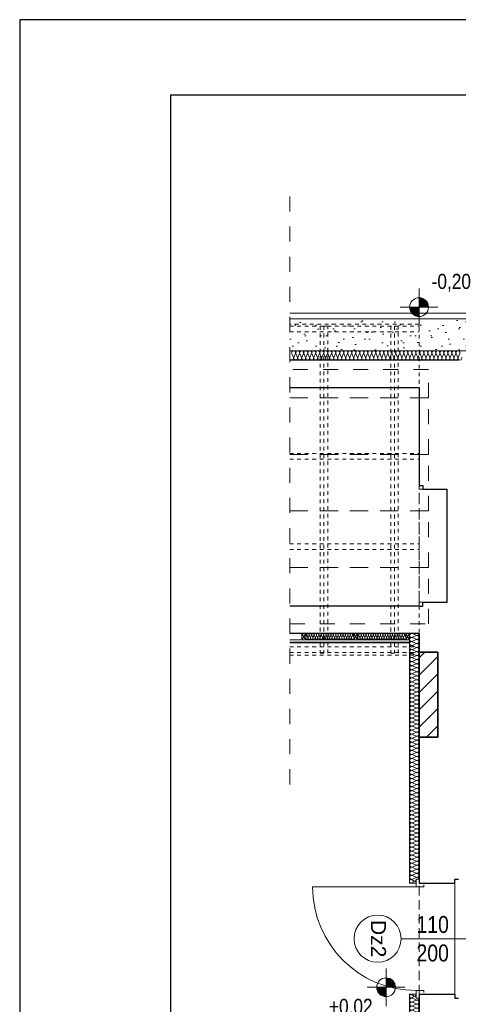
# Model space of a CAD drawing. Extents: x -543332 to -314699, y -9028 to 155584.
# Tile 6 of 256: x -511141 to -506480, y 38212 to 48661. Entities that reach past the tile are written whole.
import ezdxf

# ---------------------------------------------------------------- set-up
doc = ezdxf.new("R2010")
doc.units = 0
doc.header["$MEASUREMENT"] = 0
for name, pattern in [('Hidden Line copy', [80, 40, -40]), ('Krawędzie ukryte', [150, 100, -50]), ('Przerywana', [320, 160, -160])]:
    doc.linetypes.add(name, pattern=pattern)
for name, color, linetype in [('$ IE Tabela', 7, 'Continuous'), ('Arch ocieplenie', 8, 'Continuous'), ('Arch zmurowania', 8, 'Continuous'), ('INWENT RZĘDNE', 8, 'Continuous')]:
    doc.layers.add(name, color=color, linetype=linetype)
for name, color, linetype, lineweight in [('Arch drzwi_Nr_Pióra__10', 8, 'Continuous', 18), ('Arch ocieplenie_Nr_Pióra__44', 8, 'Continuous', 9), ('Arch ocieplenie_Nr_Pióra__9', 8, 'Continuous', 9), ('Arch okna_Nr_Pióra__82', 8, 'Continuous', 20), ('Arch opisy okien_Nr_Pióra__9', 8, 'Continuous', 9), ('Arch opisy_Nr_Pióra__21', 8, 'Continuous', 9), ('Arch opisy_Nr_Pióra__9', 8, 'Continuous', 9), ('Arch teren_Nr_Pióra__5', 8, 'Continuous', 13), ('Arch wykończenie_Nr_Pióra__115', 8, 'Continuous', 13), ('Arch wykończenie_Nr_Pióra__3', 8, 'Continuous', 18), ('Arch wykończenie_Nr_Pióra__9', 8, 'Continuous', 9), ('Arch zmurowania_Nr_Pióra__21', 8, 'Continuous', 9), ('Arch zmurowania_Nr_Pióra__27', 8, 'Continuous', 35), ('INWENT DACH_Nr_Pióra__2', 8, 'Continuous', 13), ('INWENT KONST. DREWNIANA_Nr_Pióra__2', 8, 'Continuous', 13), ('INWENT OPISY_Nr_Pióra__9', 8, 'Continuous', 9), ('INWENT RZĘDNE_Nr_Pióra__21', 8, 'Continuous', 9), ('INWENT. DRZWI_Nr_Pióra__21', 8, 'Continuous', 9), ('INWENT. DRZWI_Nr_Pióra__5', 8, 'Continuous', 13), ('INWENT.ŚCIANY_Nr_Pióra__1', 8, 'Continuous', 25), ('INWENT.ŚCIANY_Nr_Pióra__21', 8, 'Continuous', 9), ('Istniejące stropy_Nr_Pióra__5', 8, 'Continuous', 13)]:
    doc.layers.add(name, color=color, linetype=linetype, lineweight=lineweight)
doc.styles.add('GENERATED_STYLE_10', font='arial.ttf')
doc.styles.add('GENERATED_STYLE_3', font='ARIALN.TTF')
doc.styles.add('GENERATED_STYLE_6', font='ARIALN.TTF')

# ---------------------------------------------------------------- blocks, each defined once
blk = doc.blocks.new('Izolacja cieplna 14_75', base_point=(-508102, 42148))
at = {"layer": 'Arch ocieplenie_Nr_Pióra__44', "linetype": 'Continuous'}
for p, q in [((-508101, 42106), (-508091, 42130)), ((-508088, 42130), (-508078, 42106)), ((-508076, 42106), (-508065, 42130)), ((-508063, 42130), (-508052, 42106)), ((-508050, 42106), (-508039, 42130)), ((-508037, 42130), (-508027, 42106)), ((-508024, 42106), (-508014, 42130)), ((-508012, 42130), (-508001, 42106)), ((-507999, 42106), (-507988, 42130)), ((-507986, 42130), (-507975, 42106)), ((-507973, 42106), (-507963, 42130)), ((-507960, 42130), (-507950, 42106)), ((-507948, 42106), (-507937, 42130)), ((-507935, 42130), (-507924, 42106)), ((-507922, 42106), (-507911, 42130)), ((-507909, 42130), (-507899, 42106)), ((-507896, 42106), (-507886, 42130)), ((-507884, 42130), (-507873, 42106)), ((-507871, 42106), (-507860, 42130)), ((-507858, 42130), (-507847, 42106)), ((-507845, 42106), (-507835, 42130)), ((-507832, 42130), (-507822, 42106)), ((-507820, 42106), (-507809, 42130)), ((-507807, 42130), (-507796, 42106)), ((-507794, 42106), (-507783, 42130)), ((-507781, 42130), (-507771, 42106)), ((-507768, 42106), (-507758, 42130)), ((-507756, 42130), (-507745, 42106)), ((-507743, 42106), (-507732, 42130)), ((-507730, 42130), (-507719, 42106)), ((-507717, 42106), (-507707, 42130)), ((-507704, 42130), (-507694, 42106)), ((-507692, 42106), (-507681, 42130)), ((-507679, 42130), (-507668, 42106)), ((-507666, 42106), (-507655, 42130)), ((-507653, 42130), (-507643, 42106)), ((-507640, 42106), (-507630, 42130)), ((-507628, 42130), (-507617, 42106)), ((-507615, 42106), (-507604, 42130)), ((-507602, 42130), (-507591, 42106))]:
    blk.add_line(p, q, dxfattribs=at)
for centre, start_param, end_param in [((-508102, 42135), 5.870392, 7.853982), ((-508077, 42135), 5.870392, 9.837571), ((-508051, 42135), 5.870392, 9.837571), ((-508026, 42135), 5.870392, 9.837571), ((-508000, 42135), 5.870392, 9.837571), ((-507974, 42135), 5.870392, 9.837571), ((-507949, 42135), 5.870392, 9.837571), ((-507923, 42135), 5.870392, 9.837571), ((-507898, 42135), 5.870392, 9.837571), ((-507872, 42135), 5.870392, 9.837571), ((-507846, 42135), 5.870392, 9.837571), ((-507821, 42135), 5.870392, 9.837571), ((-507795, 42135), 5.870392, 9.837571), ((-507770, 42135), 5.870392, 9.837571), ((-507744, 42135), 5.870392, 9.837571), ((-507718, 42135), 5.870392, 9.837571), ((-507693, 42135), 5.870392, 9.837571), ((-507667, 42135), 5.870392, 9.837571), ((-507642, 42135), 5.870392, 9.837571), ((-507616, 42135), 5.870392, 9.837571), ((-507590, 42135), 1.570796, 3.554385), ((-508090, 42100), 2.728799, 6.695979), ((-508064, 42100), 2.728799, 6.695979), ((-508038, 42100), 2.728799, 6.695979), ((-508013, 42100), 2.728799, 6.695979), ((-507987, 42100), 2.728799, 6.695979), ((-507962, 42100), 2.728799, 6.695979), ((-507936, 42100), 2.728799, 6.695979), ((-507910, 42100), 2.728799, 6.695979), ((-507885, 42100), 2.728799, 6.695979), ((-507859, 42100), 2.728799, 6.695979), ((-507834, 42100), 2.728799, 6.695979), ((-507808, 42100), 2.728799, 6.695979), ((-507782, 42100), 2.728799, 6.695979), ((-507757, 42100), 2.728799, 6.695979), ((-507731, 42100), 2.728799, 6.695979), ((-507706, 42100), 2.728799, 6.695979), ((-507680, 42100), 2.728799, 6.695979), ((-507654, 42100), 2.728799, 6.695979), ((-507629, 42100), 2.728799, 6.695979), ((-507603, 42100), 2.728799, 6.695979)]:
    blk.add_ellipse(centre, major_axis=(12.8, 0), ratio=0.996929, start_param=start_param, end_param=end_param, dxfattribs=at)
blk = doc.blocks.new('Izolacja cieplna 14_76', base_point=(-507550, 42148))
at = {"layer": 'Arch ocieplenie_Nr_Pióra__44', "linetype": 'Continuous'}
for p, q in [((-507549, 42106), (-507539, 42130)), ((-507536, 42130), (-507526, 42106)), ((-507524, 42106), (-507513, 42130)), ((-507511, 42130), (-507500, 42106)), ((-507498, 42106), (-507487, 42130)), ((-507485, 42130), (-507475, 42106)), ((-507472, 42106), (-507462, 42130)), ((-507460, 42130), (-507449, 42106)), ((-507447, 42106), (-507436, 42130)), ((-507434, 42130), (-507423, 42106)), ((-507421, 42106), (-507411, 42130)), ((-507408, 42130), (-507398, 42106)), ((-507396, 42106), (-507385, 42130)), ((-507383, 42130), (-507372, 42106)), ((-507370, 42106), (-507359, 42130)), ((-507357, 42130), (-507347, 42106)), ((-507344, 42106), (-507334, 42130)), ((-507332, 42130), (-507321, 42106)), ((-507319, 42106), (-507308, 42130)), ((-507306, 42130), (-507295, 42106)), ((-507293, 42106), (-507283, 42130)), ((-507280, 42130), (-507270, 42106)), ((-507268, 42106), (-507257, 42130)), ((-507255, 42130), (-507244, 42106)), ((-507242, 42106), (-507231, 42130)), ((-507229, 42130), (-507219, 42106)), ((-507216, 42106), (-507206, 42130)), ((-507204, 42130), (-507193, 42106)), ((-507191, 42106), (-507180, 42130)), ((-507178, 42130), (-507167, 42106)), ((-507165, 42106), (-507155, 42130)), ((-507152, 42130), (-507142, 42106)), ((-507140, 42106), (-507129, 42130)), ((-507127, 42130), (-507116, 42106)), ((-507114, 42106), (-507103, 42130)), ((-507101, 42130), (-507091, 42106)), ((-507088, 42106), (-507078, 42130)), ((-507076, 42130), (-507065, 42106)), ((-507063, 42106), (-507052, 42130)), ((-507050, 42130), (-507039, 42106))]:
    blk.add_line(p, q, dxfattribs=at)
for centre, start_param, end_param in [((-507550, 42135), 5.870392, 7.853982), ((-507525, 42135), 5.870392, 9.837571), ((-507499, 42135), 5.870392, 9.837571), ((-507474, 42135), 5.870392, 9.837571), ((-507448, 42135), 5.870392, 9.837571), ((-507422, 42135), 5.870392, 9.837571), ((-507397, 42135), 5.870392, 9.837571), ((-507371, 42135), 5.870392, 9.837571), ((-507346, 42135), 5.870392, 9.837571), ((-507320, 42135), 5.870392, 9.837571), ((-507294, 42135), 5.870392, 9.837571), ((-507269, 42135), 5.870392, 9.837571), ((-507243, 42135), 5.870392, 9.837571), ((-507218, 42135), 5.870392, 9.837571), ((-507192, 42135), 5.870392, 9.837571), ((-507166, 42135), 5.870392, 9.837571), ((-507141, 42135), 5.870392, 9.837571), ((-507115, 42135), 5.870392, 9.837571), ((-507090, 42135), 5.870392, 9.837571), ((-507064, 42135), 5.870392, 9.837571), ((-507038, 42135), 1.570796, 3.554385), ((-507538, 42100), 2.728799, 6.695979), ((-507512, 42100), 2.728799, 6.695979), ((-507486, 42100), 2.728799, 6.695979), ((-507461, 42100), 2.728799, 6.695979), ((-507435, 42100), 2.728799, 6.695979), ((-507410, 42100), 2.728799, 6.695979), ((-507384, 42100), 2.728799, 6.695979), ((-507358, 42100), 2.728799, 6.695979), ((-507333, 42100), 2.728799, 6.695979), ((-507307, 42100), 2.728799, 6.695979), ((-507282, 42100), 2.728799, 6.695979), ((-507256, 42100), 2.728799, 6.695979), ((-507230, 42100), 2.728799, 6.695979), ((-507205, 42100), 2.728799, 6.695979), ((-507179, 42100), 2.728799, 6.695979), ((-507154, 42100), 2.728799, 6.695979), ((-507128, 42100), 2.728799, 6.695979), ((-507102, 42100), 2.728799, 6.695979), ((-507077, 42100), 2.728799, 6.695979), ((-507051, 42100), 2.728799, 6.695979)]:
    blk.add_ellipse(centre, major_axis=(12.8, 0), ratio=0.996929, start_param=start_param, end_param=end_param, dxfattribs=at)
blk = doc.blocks.new('Izolacja cieplna 14_82', base_point=(-506898, 37428))
at = {"layer": 'Arch ocieplenie_Nr_Pióra__9', "linetype": 'Continuous'}
for p, q in [((-506928, 38258), (-506969, 38276)), ((-506969, 38237), (-506928, 38255)), ((-506928, 38216), (-506969, 38233)), ((-506969, 38194), (-506928, 38212)), ((-506928, 38173), (-506969, 38191)), ((-506969, 38152), (-506928, 38170)), ((-506928, 38131), (-506969, 38148)), ((-506969, 38109), (-506928, 38127)), ((-506928, 38088), (-506969, 38106)), ((-506969, 38067), (-506928, 38085)), ((-506928, 38046), (-506969, 38063)), ((-506969, 38024), (-506928, 38042)), ((-506928, 38003), (-506969, 38021)), ((-506969, 37982), (-506928, 38000)), ((-506928, 37961), (-506969, 37978)), ((-506969, 37939), (-506928, 37957)), ((-506928, 37918), (-506969, 37936)), ((-506969, 37897), (-506928, 37915)), ((-506928, 37876), (-506969, 37893)), ((-506969, 37854), (-506928, 37872)), ((-506928, 37833), (-506969, 37851)), ((-506969, 37812), (-506928, 37830)), ((-506928, 37791), (-506969, 37808)), ((-506969, 37769), (-506928, 37787)), ((-506928, 37748), (-506969, 37766)), ((-506969, 37727), (-506928, 37745)), ((-506928, 37706), (-506969, 37723)), ((-506969, 37684), (-506928, 37702)), ((-506928, 37663), (-506969, 37681)), ((-506969, 37642), (-506928, 37660)), ((-506928, 37621), (-506969, 37638)), ((-506969, 37599), (-506928, 37617)), ((-506928, 37578), (-506969, 37596)), ((-506969, 37557), (-506928, 37575)), ((-506928, 37536), (-506969, 37553)), ((-506969, 37514), (-506928, 37532)), ((-506928, 37493), (-506969, 37511)), ((-506969, 37472), (-506928, 37490)), ((-506928, 37451), (-506969, 37468)), ((-506969, 37429), (-506928, 37447))]:
    blk.add_line(p, q, dxfattribs=at)
for centre, start_param, end_param in [((-506977, 38256), 4.299595, 8.266775), ((-506920, 38278), 1.158004, 3.141593), ((-506920, 38235), 1.158004, 5.125183), ((-506977, 38214), 4.299595, 8.266775), ((-506977, 38171), 4.299595, 8.266775), ((-506977, 38129), 4.299595, 8.266775), ((-506920, 38193), 1.158004, 5.125183), ((-506920, 38150), 1.158004, 5.125183), ((-506977, 38086), 4.299595, 8.266775), ((-506977, 38044), 4.299595, 8.266775), ((-506920, 38108), 1.158004, 5.125183), ((-506920, 38065), 1.158004, 5.125183), ((-506920, 38023), 1.158004, 5.125183), ((-506977, 38001), 4.299595, 8.266775), ((-506977, 37959), 4.299595, 8.266775), ((-506977, 37916), 4.299595, 8.266775), ((-506920, 37980), 1.158004, 5.125183), ((-506920, 37938), 1.158004, 5.125183), ((-506977, 37874), 4.299595, 8.266775), ((-506977, 37831), 4.299595, 8.266775), ((-506920, 37895), 1.158004, 5.125183), ((-506920, 37853), 1.158004, 5.125183), ((-506920, 37810), 1.158004, 5.125183), ((-506977, 37789), 4.299595, 8.266775), ((-506977, 37746), 4.299595, 8.266775), ((-506977, 37704), 4.299595, 8.266775), ((-506920, 37768), 1.158004, 5.125183), ((-506920, 37725), 1.158004, 5.125183), ((-506977, 37661), 4.299595, 8.266775), ((-506977, 37619), 4.299595, 8.266775), ((-506920, 37683), 1.158004, 5.125183), ((-506920, 37640), 1.158004, 5.125183), ((-506920, 37598), 1.158004, 5.125183), ((-506977, 37576), 4.299595, 8.266775), ((-506977, 37534), 4.299595, 8.266775), ((-506977, 37491), 4.299595, 8.266775), ((-506920, 37555), 1.158004, 5.125183), ((-506920, 37513), 1.158004, 5.125183), ((-506977, 37449), 4.299595, 8.266775), ((-506920, 37470), 1.158004, 5.125183), ((-506920, 37428), 3.141593, 5.125182)]:
    blk.add_ellipse(centre, major_axis=(-21.3, 0), ratio=0.999163, start_param=start_param, end_param=end_param, dxfattribs=at)
blk = doc.blocks.new('Izolacja cieplna 14_83', base_point=(-506928, 38278))
at = {"layer": 'Arch ocieplenie_Nr_Pióra__9', "linetype": 'Continuous'}
for p, q in [((-506949, 38299), (-506977, 38316)), ((-506977, 38279), (-506949, 38296))]:
    blk.add_line(p, q, dxfattribs=at)
for centre, start_param, end_param in [((-506983, 38298), 5.870392, 9.837571), ((-506943, 38318), 2.7288, 4.712389), ((-506943, 38278), 4.712389, 6.695979)]:
    blk.add_ellipse(centre, major_axis=(0, 20), ratio=0.744374, start_param=start_param, end_param=end_param, dxfattribs=at)
blk = doc.blocks.new('Izolacja cieplna 14_84', base_point=(-506898, 42148))
at = {"layer": 'Arch ocieplenie_Nr_Pióra__9', "linetype": 'Continuous'}
for p, q in [((-506969, 42146), (-506928, 42128)), ((-506928, 42124), (-506969, 42107)), ((-506969, 42103), (-506928, 42085)), ((-506928, 42082), (-506969, 42064)), ((-506969, 42060), (-506928, 42042)), ((-506928, 42039), (-506969, 42021)), ((-506969, 42017), (-506928, 42000)), ((-506928, 41996), (-506969, 41978)), ((-506969, 41975), (-506928, 41957)), ((-506928, 41953), (-506969, 41935)), ((-506969, 41932), (-506928, 41914)), ((-506928, 41911), (-506969, 41893)), ((-506969, 41889), (-506928, 41871)), ((-506928, 41868), (-506969, 41850)), ((-506969, 41846), (-506928, 41829)), ((-506928, 41825), (-506969, 41807)), ((-506969, 41804), (-506928, 41786)), ((-506928, 41782), (-506969, 41764)), ((-506969, 41761), (-506928, 41743)), ((-506928, 41739), (-506969, 41722)), ((-506969, 41718), (-506928, 41700)), ((-506928, 41697), (-506969, 41679)), ((-506969, 41675), (-506928, 41657)), ((-506928, 41654), (-506969, 41636)), ((-506969, 41632), (-506928, 41615)), ((-506928, 41611), (-506969, 41593)), ((-506969, 41590), (-506928, 41572)), ((-506928, 41568), (-506969, 41550)), ((-506969, 41547), (-506928, 41529)), ((-506928, 41525), (-506969, 41508)), ((-506969, 41504), (-506928, 41486)), ((-506928, 41483), (-506969, 41465)), ((-506969, 41461), (-506928, 41443)), ((-506928, 41440), (-506969, 41422)), ((-506969, 41418), (-506928, 41401)), ((-506928, 41397), (-506969, 41379)), ((-506969, 41376), (-506928, 41358)), ((-506928, 41354), (-506969, 41336)), ((-506969, 41333), (-506928, 41315)), ((-506928, 41311), (-506969, 41294)), ((-506969, 41290), (-506928, 41272)), ((-506928, 41269), (-506969, 41251)), ((-506969, 41247), (-506928, 41230)), ((-506928, 41226), (-506969, 41208)), ((-506969, 41205), (-506928, 41187)), ((-506928, 41183), (-506969, 41165)), ((-506969, 41162), (-506928, 41144)), ((-506928, 41140), (-506969, 41123)), ((-506969, 41119), (-506928, 41101)), ((-506928, 41098), (-506969, 41080)), ((-506969, 41076), (-506928, 41058)), ((-506928, 41055), (-506969, 41037)), ((-506969, 41033), (-506928, 41016)), ((-506928, 41012), (-506969, 40994)), ((-506969, 40991), (-506928, 40973)), ((-506928, 40969), (-506969, 40951)), ((-506969, 40948), (-506928, 40930)), ((-506928, 40926), (-506969, 40909)), ((-506969, 40905), (-506928, 40887)), ((-506928, 40884), (-506969, 40866)), ((-506969, 40862), (-506928, 40844)), ((-506928, 40841), (-506969, 40823)), ((-506969, 40819), (-506928, 40802)), ((-506928, 40798), (-506969, 40780)), ((-506969, 40777), (-506928, 40759)), ((-506928, 40755), (-506969, 40737)), ((-506969, 40734), (-506928, 40716)), ((-506928, 40712), (-506969, 40695)), ((-506969, 40691), (-506928, 40673)), ((-506928, 40670), (-506969, 40652)), ((-506969, 40648), (-506928, 40630)), ((-506928, 40627), (-506969, 40609)), ((-506969, 40606), (-506928, 40588)), ((-506928, 40584), (-506969, 40566)), ((-506969, 40563), (-506928, 40545)), ((-506928, 40541), (-506969, 40524)), ((-506969, 40520), (-506928, 40502)), ((-506928, 40499), (-506969, 40481)), ((-506969, 40477), (-506928, 40459)), ((-506928, 40456), (-506969, 40438)), ((-506969, 40434), (-506928, 40417)), ((-506928, 40413), (-506969, 40395)), ((-506969, 40392), (-506928, 40374)), ((-506928, 40370), (-506969, 40352)), ((-506969, 40349), (-506928, 40331)), ((-506928, 40327), (-506969, 40310)), ((-506969, 40306), (-506928, 40288)), ((-506928, 40285), (-506969, 40267)), ((-506969, 40263), (-506928, 40245)), ((-506928, 40242), (-506969, 40224)), ((-506969, 40220), (-506928, 40203)), ((-506928, 40199), (-506969, 40181)), ((-506969, 40178), (-506928, 40160)), ((-506928, 40156), (-506969, 40138)), ((-506969, 40135), (-506928, 40117)), ((-506928, 40113), (-506969, 40096)), ((-506969, 40092), (-506928, 40074)), ((-506928, 40071), (-506969, 40053)), ((-506969, 40049), (-506928, 40031)), ((-506928, 40028), (-506969, 40010)), ((-506969, 40006), (-506928, 39989)), ((-506928, 39985), (-506969, 39967)), ((-506969, 39964), (-506928, 39946)), ((-506928, 39942), (-506969, 39925)), ((-506969, 39921), (-506928, 39903)), ((-506928, 39900), (-506969, 39882)), ((-506969, 39878), (-506928, 39860)), ((-506928, 39857), (-506969, 39839)), ((-506969, 39835), (-506928, 39818)), ((-506928, 39814), (-506969, 39796)), ((-506969, 39793), (-506928, 39775)), ((-506928, 39771), (-506969, 39753)), ((-506969, 39750), (-506928, 39732)), ((-506928, 39728), (-506969, 39711)), ((-506969, 39707), (-506928, 39689)), ((-506928, 39686), (-506969, 39668)), ((-506969, 39664), (-506928, 39646)), ((-506928, 39643), (-506969, 39625)), ((-506969, 39621), (-506928, 39604)), ((-506928, 39600), (-506969, 39582)), ((-506969, 39579), (-506928, 39561)), ((-506928, 39557), (-506969, 39539))]:
    blk.add_line(p, q, dxfattribs=at)
for centre, start_param, end_param in [((-506977, 42126), 2.728799, 6.695979), ((-506920, 42148), 5.870392, 7.853982), ((-506920, 42105), 5.870392, 9.837571), ((-506977, 42083), 2.728799, 6.695979), ((-506977, 42041), 2.728799, 6.695979), ((-506977, 41998), 2.728799, 6.695979), ((-506920, 42062), 5.870392, 9.837571), ((-506920, 42019), 5.870392, 9.837571), ((-506977, 41955), 2.728799, 6.695979), ((-506977, 41912), 2.728799, 6.695979), ((-506920, 41976), 5.870392, 9.837571), ((-506920, 41934), 5.870392, 9.837571), ((-506920, 41891), 5.870392, 9.837571), ((-506977, 41870), 2.728799, 6.695979), ((-506977, 41827), 2.728799, 6.695979), ((-506977, 41784), 2.728799, 6.695979), ((-506920, 41848), 5.870392, 9.837571), ((-506920, 41805), 5.870392, 9.837571), ((-506977, 41741), 2.728799, 6.695979), ((-506977, 41698), 2.728799, 6.695979), ((-506920, 41763), 5.870392, 9.837571), ((-506920, 41720), 5.870392, 9.837571), ((-506920, 41677), 5.870392, 9.837571), ((-506977, 41656), 2.728799, 6.695979), ((-506977, 41613), 2.728799, 6.695979), ((-506977, 41570), 2.728799, 6.695979), ((-506920, 41634), 5.870392, 9.837571), ((-506920, 41591), 5.870392, 9.837571), ((-506977, 41527), 2.728799, 6.695979), ((-506977, 41484), 2.728799, 6.695979), ((-506920, 41549), 5.870392, 9.837571), ((-506920, 41506), 5.870392, 9.837571), ((-506920, 41463), 5.870392, 9.837571), ((-506977, 41442), 2.728799, 6.695979), ((-506977, 41399), 2.728799, 6.695979), ((-506920, 41420), 5.870392, 9.837571), ((-506920, 41377), 5.870392, 9.837571), ((-506977, 41356), 2.728799, 6.695979), ((-506977, 41313), 2.728799, 6.695979), ((-506977, 41271), 2.728799, 6.695979), ((-506920, 41335), 5.870392, 9.837571), ((-506920, 41292), 5.870392, 9.837571), ((-506977, 41228), 2.728799, 6.695979), ((-506977, 41185), 2.728799, 6.695979), ((-506920, 41249), 5.870392, 9.837571), ((-506920, 41206), 5.870392, 9.837571), ((-506920, 41164), 5.870392, 9.837571), ((-506977, 41142), 2.728799, 6.695979), ((-506977, 41099), 2.728799, 6.695979), ((-506977, 41057), 2.728799, 6.695979), ((-506920, 41121), 5.870392, 9.837571), ((-506920, 41078), 5.870392, 9.837571), ((-506977, 41014), 2.728799, 6.695979), ((-506977, 40971), 2.728799, 6.695979), ((-506920, 41035), 5.870392, 9.837571), ((-506920, 40992), 5.870392, 9.837571), ((-506920, 40950), 5.870392, 9.837571), ((-506977, 40928), 2.728799, 6.695979), ((-506977, 40885), 2.728799, 6.695979), ((-506977, 40843), 2.728799, 6.695979), ((-506920, 40907), 5.870392, 9.837571), ((-506920, 40864), 5.870392, 9.837571), ((-506977, 40800), 2.728799, 6.695979), ((-506977, 40757), 2.728799, 6.695979), ((-506920, 40821), 5.870392, 9.837571), ((-506920, 40778), 5.870392, 9.837571), ((-506920, 40736), 5.870392, 9.837571), ((-506977, 40714), 2.728799, 6.695979), ((-506977, 40671), 2.728799, 6.695979), ((-506977, 40629), 2.728799, 6.695979), ((-506920, 40693), 5.870392, 9.837571), ((-506920, 40650), 5.870392, 9.837571), ((-506977, 40586), 2.728799, 6.695979), ((-506977, 40543), 2.728799, 6.695979), ((-506920, 40607), 5.870392, 9.837571), ((-506920, 40565), 5.870392, 9.837571), ((-506920, 40522), 5.870392, 9.837571), ((-506977, 40500), 2.728799, 6.695979), ((-506977, 40458), 2.728799, 6.695979), ((-506920, 40479), 5.870392, 9.837571), ((-506920, 40436), 5.870392, 9.837571), ((-506977, 40415), 2.728799, 6.695979), ((-506977, 40372), 2.728799, 6.695979), ((-506977, 40329), 2.728799, 6.695979), ((-506920, 40393), 5.870392, 9.837571), ((-506920, 40351), 5.870392, 9.837571), ((-506977, 40286), 2.728799, 6.695979), ((-506977, 40244), 2.728799, 6.695979), ((-506920, 40308), 5.870392, 9.837571), ((-506920, 40265), 5.870392, 9.837571), ((-506920, 40222), 5.870392, 9.837571), ((-506977, 40201), 2.728799, 6.695979), ((-506977, 40158), 2.728799, 6.695979), ((-506977, 40115), 2.728799, 6.695979), ((-506920, 40179), 5.870392, 9.837571), ((-506920, 40137), 5.870392, 9.837571), ((-506977, 40072), 2.728799, 6.695979), ((-506977, 40030), 2.728799, 6.695979), ((-506920, 40094), 5.870392, 9.837571), ((-506920, 40051), 5.870392, 9.837571), ((-506920, 40008), 5.870392, 9.837571), ((-506977, 39987), 2.728799, 6.695979), ((-506977, 39944), 2.728799, 6.695979), ((-506977, 39901), 2.728799, 6.695979), ((-506920, 39966), 5.870392, 9.837571), ((-506920, 39923), 5.870392, 9.837571), ((-506977, 39859), 2.728799, 6.695979), ((-506977, 39816), 2.728799, 6.695979), ((-506920, 39880), 5.870392, 9.837571), ((-506920, 39837), 5.870392, 9.837571), ((-506920, 39794), 5.870392, 9.837571), ((-506977, 39773), 2.728799, 6.695979), ((-506977, 39730), 2.728799, 6.695979), ((-506977, 39687), 2.728799, 6.695979), ((-506920, 39752), 5.870392, 9.837571), ((-506920, 39709), 5.870392, 9.837571), ((-506977, 39645), 2.728799, 6.695979), ((-506977, 39602), 2.728799, 6.695979), ((-506920, 39666), 5.870392, 9.837571), ((-506920, 39623), 5.870392, 9.837571), ((-506920, 39580), 5.870392, 9.837571), ((-506977, 39559), 2.728799, 6.695979), ((-506920, 39538), 1.570796, 3.554385)]:
    blk.add_ellipse(centre, major_axis=(0, -21.4), ratio=0.994127, start_param=start_param, end_param=end_param, dxfattribs=at)
blk = doc.blocks.new('Izolacja cieplna 14_85', base_point=(-506928, 39538))
at = {"layer": 'Arch ocieplenie_Nr_Pióra__9', "linetype": 'Continuous'}
for p, q in [((-506977, 39536), (-506949, 39519)), ((-506949, 39516), (-506977, 39499))]:
    blk.add_line(p, q, dxfattribs=at)
for centre, start_param, end_param in [((-506983, 39518), 2.728799, 6.695979), ((-506943, 39538), 5.870392, 7.853982), ((-506943, 39498), 1.570796, 3.554385)]:
    blk.add_ellipse(centre, major_axis=(0, -20), ratio=0.744374, start_param=start_param, end_param=end_param, dxfattribs=at)
blk = doc.blocks.new('Ściana_24', base_point=(-506898, 41048))
at = {"layer": 'Arch zmurowania_Nr_Pióra__21', "linetype": 'Continuous'}
h = blk.add_hatch(dxfattribs=at)
h.set_pattern_fill('Common_Brick', color=256, style=0, pattern_type=2)
h.set_pattern_definition([(45, (0, 0), (-91.923878, 91.923878), [])])
h.paths.add_polyline_path([(-506698, 41048), (-506698, 41948), (-506898, 41948), (-506898, 41048)], flags=0)
at = {"layer": 'Arch zmurowania_Nr_Pióra__27', "linetype": 'Continuous'}
for p, q in [((-506698, 41948), (-506898, 41948)), ((-506898, 41948), (-506898, 41048)), ((-506698, 41048), (-506698, 41948)), ((-506898, 41048), (-506698, 41048))]:
    blk.add_line(p, q, dxfattribs=at)
blk = doc.blocks.new('Koty wysokościowe_19', base_point=(-507248, 38392))
at = {"layer": 'INWENT RZĘDNE_Nr_Pióra__21', "linetype": 'Continuous'}
for points in [[(-507248, 38392), (-507148, 38392), (-507156, 38431), (-507177, 38463), (-507210, 38485), (-507248, 38492)], [(-507248, 38392), (-507348, 38392), (-507340, 38354), (-507319, 38322), (-507286, 38300), (-507248, 38292)]]:
    blk.add_hatch(color=256, dxfattribs=at).paths.add_polyline_path(points, flags=0)
for p, q in [((-507248, 38192), (-507248, 38592)), ((-507448, 38392), (-507048, 38392))]:
    blk.add_line(p, q, dxfattribs=at)
blk.add_circle((-507248, 38392), 100, dxfattribs=at)
at = {"layer": 'INWENT RZĘDNE_Nr_Pióra__21', "insert": (-507855, 38080), "char_height": 160, "attachment_point": 7, "style": 'GENERATED_STYLE_3'}
blk.add_mtext('{+0,02}', dxfattribs=at)
blk = doc.blocks.new('Koty wysokościowe_22', base_point=(-506898, 45610))
at = {"layer": 'INWENT RZĘDNE_Nr_Pióra__21', "linetype": 'Continuous'}
for points in [[(-506898, 45610), (-506798, 45610), (-506806, 45648), (-506828, 45681), (-506860, 45702), (-506898, 45710)], [(-506898, 45610), (-506998, 45610), (-506991, 45572), (-506969, 45539), (-506937, 45517), (-506898, 45510)]]:
    blk.add_hatch(color=256, dxfattribs=at).paths.add_polyline_path(points, flags=0)
for p, q in [((-506898, 45410), (-506898, 45810)), ((-507098, 45610), (-506698, 45610))]:
    blk.add_line(p, q, dxfattribs=at)
blk.add_circle((-506898, 45610), 100, dxfattribs=at)
at = {"layer": 'INWENT RZĘDNE_Nr_Pióra__21', "insert": (-506764, 45774), "char_height": 160, "attachment_point": 7, "style": 'GENERATED_STYLE_3'}
blk.add_mtext('{-0,20}', dxfattribs=at)
blk = doc.blocks.new('a3eee')
at = {"layer": '$ IE Tabela'}
for p, q in [((19730.8, 4176.8), (19730.8, 1206.8)), ((23930.8, 4176.8), (19730.8, 4176.8)), ((19890.8, 4096.8), (19890.8, 1286.8)), ((23840.8, 4096.8), (19890.8, 4096.8))]:
    blk.add_line(p, q, dxfattribs=at)

msp = doc.modelspace()

# ---------------------------------------------------------------- hatches: boundary and pattern name
at = {"layer": 'Arch okna_Nr_Pióra__82', "linetype": 'Continuous'}
h = msp.add_hatch(dxfattribs=at)
h.set_pattern_fill('Render', color=256, style=0, pattern_type=2)
h.set_pattern_definition([(45, (0, 350), (-111.36932, 111.36932), [0, -105, 0, -157.5]), (110, (350, 350), (148.00159, 53.868173), [0, -77, 0, -133])])
h.paths.add_polyline_path([(-502753, 45488), (-508272, 45488), (-508272, 45148), (-502753, 45148)])

# ---------------------------------------------------------------- linework, layer by layer
at = {"layer": 'Arch drzwi_Nr_Pióra__10', "linetype": 'Continuous'}
for p, q in [((-506928, 39538), (-506898, 39538)), ((-506928, 39538), (-506928, 39458)), ((-506928, 39458), (-508028, 39458)), ((-506928, 39458), (-506848, 39458)), ((-506848, 39458), (-506848, 39478)), ((-506848, 38358), (-506928, 38358)), ((-506928, 38358), (-506928, 38278)), ((-506848, 38338), (-506848, 38358)), ((-506898, 38278), (-506928, 38278))]:
    msp.add_line(p, q, dxfattribs=at)
msp.add_arc((-506928, 39458), 1100, 180, 270, dxfattribs=at)
at = {"layer": 'Arch ocieplenie_Nr_Pióra__44', "linetype": 'Continuous'}
for p, q in [((-508249, 45118), (-508232, 45077)), ((-508228, 45077), (-508210, 45118)), ((-508207, 45118), (-508189, 45077)), ((-508185, 45077), (-508168, 45118)), ((-508164, 45118), (-508146, 45077)), ((-508143, 45077), (-508125, 45118)), ((-508122, 45118), (-508104, 45077)), ((-508100, 45077), (-508083, 45118)), ((-508079, 45118), (-508061, 45077)), ((-508058, 45077), (-508040, 45118)), ((-508036, 45118), (-508019, 45077)), ((-508015, 45077), (-507997, 45118)), ((-507994, 45118), (-507976, 45077)), ((-507973, 45077), (-507955, 45118)), ((-507951, 45118), (-507934, 45077)), ((-507930, 45077), (-507912, 45118)), ((-507909, 45118), (-507891, 45077)), ((-507887, 45077), (-507870, 45118)), ((-507866, 45118), (-507848, 45077)), ((-507845, 45077), (-507827, 45118)), ((-507824, 45118), (-507806, 45077)), ((-507802, 45077), (-507785, 45118)), ((-507781, 45118), (-507763, 45077)), ((-507760, 45077), (-507742, 45118)), ((-507738, 45118), (-507721, 45077)), ((-507717, 45077), (-507700, 45118)), ((-507696, 45118), (-507678, 45077)), ((-507675, 45077), (-507657, 45118)), ((-507653, 45118), (-507636, 45077)), ((-507632, 45077), (-507614, 45118)), ((-507611, 45118), (-507593, 45077)), ((-507590, 45077), (-507572, 45118)), ((-507568, 45118), (-507551, 45077)), ((-507547, 45077), (-507529, 45118)), ((-507526, 45118), (-507508, 45077)), ((-507504, 45077), (-507487, 45118)), ((-507483, 45118), (-507465, 45077)), ((-507462, 45077), (-507444, 45118)), ((-507441, 45118), (-507423, 45077)), ((-507419, 45077), (-507402, 45118)), ((-507398, 45118), (-507380, 45077)), ((-507377, 45077), (-507359, 45118)), ((-507355, 45118), (-507338, 45077)), ((-507334, 45077), (-507316, 45118)), ((-507313, 45118), (-507295, 45077)), ((-507292, 45077), (-507274, 45118)), ((-507270, 45118), (-507253, 45077)), ((-507249, 45077), (-507231, 45118)), ((-507228, 45118), (-507210, 45077)), ((-507206, 45077), (-507189, 45118)), ((-507185, 45118), (-507167, 45077)), ((-507164, 45077), (-507146, 45118)), ((-507143, 45118), (-507125, 45077)), ((-507121, 45077), (-507104, 45118)), ((-507100, 45118), (-507082, 45077)), ((-507079, 45077), (-507061, 45118)), ((-507058, 45118), (-507040, 45077)), ((-507036, 45077), (-507019, 45118)), ((-507015, 45118), (-506997, 45077)), ((-506994, 45077), (-506976, 45118)), ((-506972, 45118), (-506955, 45077)), ((-506951, 45077), (-506933, 45118)), ((-506930, 45118), (-506912, 45077)), ((-506909, 45077), (-506891, 45118)), ((-506887, 45118), (-506870, 45077)), ((-506866, 45077), (-506848, 45118)), ((-506845, 45118), (-506827, 45077)), ((-506823, 45077), (-506806, 45118)), ((-506802, 45118), (-506784, 45077)), ((-506781, 45077), (-506763, 45118)), ((-506760, 45118), (-506742, 45077)), ((-506738, 45077), (-506721, 45118)), ((-506717, 45118), (-506699, 45077)), ((-506696, 45077), (-506678, 45118)), ((-506674, 45118), (-506657, 45077)), ((-506653, 45077), (-506635, 45118)), ((-506632, 45118), (-506614, 45077)), ((-506611, 45077), (-506593, 45118)), ((-506589, 45118), (-506572, 45077)), ((-506568, 45077), (-506550, 45118)), ((-506547, 45118), (-506529, 45077)), ((-506526, 45077), (-506508, 45118)), ((-506504, 45118), (-506487, 45077)), ((-506483, 45077), (-506465, 45118))]:
    msp.add_line(p, q, dxfattribs=at)
for centre, start_param, end_param in [((-508230, 45126), 5.870392, 9.837571), ((-508187, 45126), 5.870392, 9.837571), ((-508145, 45126), 5.870392, 9.837571), ((-508102, 45126), 5.870392, 9.837571), ((-508059, 45126), 5.870392, 9.837571), ((-508017, 45126), 5.870392, 9.837571), ((-507974, 45126), 5.870392, 9.837571), ((-507932, 45126), 5.870392, 9.837571), ((-507889, 45126), 5.870392, 9.837571), ((-507847, 45126), 5.870392, 9.837571), ((-507804, 45126), 5.870392, 9.837571), ((-507762, 45126), 5.870392, 9.837571), ((-507719, 45126), 5.870392, 9.837571), ((-507676, 45126), 5.870392, 9.837571), ((-507634, 45126), 5.870392, 9.837571), ((-507591, 45126), 5.870392, 9.837571), ((-507549, 45126), 5.870392, 9.837571), ((-507506, 45126), 5.870392, 9.837571), ((-507464, 45126), 5.870392, 9.837571), ((-507421, 45126), 5.870392, 9.837571), ((-507379, 45126), 5.870392, 9.837571), ((-507336, 45126), 5.870392, 9.837571), ((-507293, 45126), 5.870392, 9.837571), ((-507251, 45126), 5.870392, 9.837571), ((-507208, 45126), 5.870392, 9.837571), ((-507166, 45126), 5.870392, 9.837571), ((-507123, 45126), 5.870392, 9.837571), ((-507081, 45126), 5.870392, 9.837571), ((-507038, 45126), 5.870392, 9.837571), ((-506995, 45126), 5.870392, 9.837571), ((-506953, 45126), 5.870392, 9.837571), ((-506910, 45126), 5.870392, 9.837571), ((-506868, 45126), 5.870392, 9.837571), ((-506825, 45126), 5.870392, 9.837571), ((-506783, 45126), 5.870392, 9.837571), ((-506740, 45126), 5.870392, 9.837571), ((-506698, 45126), 5.870392, 9.837571), ((-506655, 45126), 5.870392, 9.837571), ((-506612, 45126), 5.870392, 9.837571), ((-506570, 45126), 5.870392, 9.837571), ((-506527, 45126), 5.870392, 9.837571), ((-506485, 45126), 5.870392, 9.837571), ((-508251, 45069), 2.7288, 6.695979), ((-508208, 45069), 2.7288, 6.695979), ((-508166, 45069), 2.7288, 6.695979), ((-508123, 45069), 2.7288, 6.695979), ((-508081, 45069), 2.7288, 6.695979), ((-508038, 45069), 2.7288, 6.695979), ((-507996, 45069), 2.7288, 6.695979), ((-507953, 45069), 2.7288, 6.695979), ((-507911, 45069), 2.7288, 6.695979), ((-507868, 45069), 2.7288, 6.695979), ((-507825, 45069), 2.7288, 6.695979), ((-507783, 45069), 2.7288, 6.695979), ((-507740, 45069), 2.7288, 6.695979), ((-507698, 45069), 2.7288, 6.695979), ((-507655, 45069), 2.7288, 6.695979), ((-507613, 45069), 2.7288, 6.695979), ((-507570, 45069), 2.7288, 6.695979), ((-507527, 45069), 2.7288, 6.695979), ((-507485, 45069), 2.7288, 6.695979), ((-507442, 45069), 2.7288, 6.695979), ((-507400, 45069), 2.7288, 6.695979), ((-507357, 45069), 2.7288, 6.695979), ((-507315, 45069), 2.7288, 6.695979), ((-507272, 45069), 2.7288, 6.695979), ((-507230, 45069), 2.7288, 6.695979), ((-507187, 45069), 2.7288, 6.695979), ((-507144, 45069), 2.7288, 6.695979), ((-507102, 45069), 2.7288, 6.695979), ((-507059, 45069), 2.7288, 6.695979), ((-507017, 45069), 2.7288, 6.695979), ((-506974, 45069), 2.7288, 6.695979), ((-506932, 45069), 2.7288, 6.695979), ((-506889, 45069), 2.7288, 6.695979), ((-506846, 45069), 2.7288, 6.695979), ((-506804, 45069), 2.7288, 6.695979), ((-506761, 45069), 2.7288, 6.695979), ((-506719, 45069), 2.7288, 6.695979), ((-506676, 45069), 2.7288, 6.695979), ((-506634, 45069), 2.7288, 6.695979), ((-506591, 45069), 2.7288, 6.695979), ((-506549, 45069), 2.7288, 6.695979), ((-506506, 45069), 2.7288, 6.695979), ((-506463, 45069), 2.7288, 6.695979)]:
    msp.add_ellipse(centre, major_axis=(21.3, 0), ratio=0.999404, start_param=start_param, end_param=end_param, dxfattribs=at)
at = {"layer": 'Arch opisy_Nr_Pióra__21', "linetype": 'Przerywana'}
msp.add_lwpolyline([(-508272, 40546), (-508272, 46866)], dxfattribs=at)
at = {"layer": 'Arch opisy_Nr_Pióra__9', "linetype": 'Continuous'}
msp.add_line((-507088, 38908), (-506388, 38908), dxfattribs=at)
msp.add_circle((-507338, 38908), 250, dxfattribs=at)
at = {"layer": 'Arch teren_Nr_Pióra__5', "linetype": 'Continuous'}
for p, q in [((-508272, 45548), (-502753, 45548)), ((-508272, 45488), (-502753, 45488))]:
    msp.add_line(p, q, dxfattribs=at)
at = {"layer": 'Arch wykończenie_Nr_Pióra__115', "linetype": 'Przerywana'}
for p, q in [((-506798, 44948), (-508272, 44948)), ((-506798, 44648), (-506798, 44948)), ((-506798, 44648), (-508272, 44648)), ((-508272, 44648), (-506798, 44648)), ((-506798, 44048), (-506798, 44648)), ((-506798, 44048), (-508272, 44048)), ((-508272, 44048), (-506798, 44048)), ((-506798, 43448), (-506798, 44048)), ((-506798, 43448), (-508272, 43448)), ((-508272, 43448), (-506798, 43448)), ((-506798, 42848), (-506798, 43448)), ((-506798, 42848), (-508272, 42848)), ((-508272, 42848), (-506798, 42848)), ((-506798, 42248), (-506798, 42848)), ((-508272, 42248), (-506798, 42248))]:
    msp.add_line(p, q, dxfattribs=at)
at = {"layer": 'Arch wykończenie_Nr_Pióra__3', "linetype": 'Continuous'}
for p, q in [((-506378, 45148), (-508272, 45148)), ((-506998, 39498), (-506998, 42048)), ((-506928, 39498), (-506998, 39498)), ((-506928, 38318), (-506998, 38318)), ((-506998, 38318), (-506998, 37328))]:
    msp.add_line(p, q, dxfattribs=at)
at = {"layer": 'Arch wykończenie_Nr_Pióra__9', "linetype": 'Continuous'}
for p, q in [((-508102, 42148), (-508142, 42148)), ((-508142, 42148), (-508142, 42078)), ((-508142, 42148), (-508102, 42078)), ((-508102, 42148), (-508142, 42078)), ((-508102, 42078), (-508102, 42148)), ((-507550, 42148), (-507590, 42148)), ((-507590, 42148), (-507590, 42078)), ((-507590, 42148), (-507550, 42078)), ((-507550, 42148), (-507590, 42078)), ((-507550, 42078), (-507550, 42148)), ((-506998, 42148), (-507038, 42148)), ((-507038, 42148), (-507038, 42078)), ((-507038, 42148), (-506998, 42078)), ((-506998, 42148), (-507038, 42078)), ((-506998, 42048), (-506998, 42148)), ((-506998, 42078), (-508272, 42078)), ((-506998, 42056), (-508272, 42056)), ((-506998, 42048), (-508272, 42048)), ((-508142, 42078), (-508102, 42078)), ((-507590, 42088), (-508102, 42088)), ((-507590, 42078), (-507550, 42078)), ((-507038, 42088), (-507550, 42088)), ((-507038, 42078), (-506998, 42078))]:
    msp.add_line(p, q, dxfattribs=at)
at = {"layer": 'INWENT DACH_Nr_Pióra__2', "linetype": 'Hidden Line copy'}
for p, q in [((-506898, 45429), (-508272, 45429)), ((-506898, 41918), (-506898, 45429)), ((-508272, 41918), (-506898, 41918))]:
    msp.add_line(p, q, dxfattribs=at)
at = {"layer": 'INWENT KONST. DREWNIANA_Nr_Pióra__2', "linetype": 'Hidden Line copy'}
for p, q in [((-508272, 45407), (-506898, 45407)), ((-507948, 45409), (-507948, 41938)), ((-507868, 45409), (-507948, 45409)), ((-507908, 45409), (-507908, 41938)), ((-507868, 41938), (-507868, 45409)), ((-507198, 45409), (-507198, 41938)), ((-507118, 45409), (-507198, 45409)), ((-507158, 45409), (-507158, 41938)), ((-507118, 41938), (-507118, 45409)), ((-508272, 45347), (-506898, 45347)), ((-508272, 44057), (-506898, 44057)), ((-508272, 43997), (-506898, 43997)), ((-508272, 43100), (-506898, 43100)), ((-508272, 43040), (-506898, 43040)), ((-508272, 42005), (-506898, 42005)), ((-508272, 41945), (-506898, 41945)), ((-507948, 41938), (-507868, 41938)), ((-507198, 41938), (-507118, 41938))]:
    msp.add_line(p, q, dxfattribs=at)
at = {"layer": 'INWENT. DRZWI_Nr_Pióra__21', "linetype": 'Continuous'}
for p, q in [((-506898, 43718), (-506898, 43678)), ((-506898, 43678), (-506858, 43678)), ((-506898, 42478), (-506858, 42478)), ((-506898, 42478), (-506898, 42438))]:
    msp.add_line(p, q, dxfattribs=at)
at = {"layer": 'INWENT. DRZWI_Nr_Pióra__5', "linetype": 'Continuous'}
msp.add_line((-506518, 38318), (-506518, 39498), dxfattribs=at)
at = {"layer": 'INWENT.ŚCIANY_Nr_Pióra__1', "linetype": 'Continuous'}
for p, q in [((-506478, 45048), (-508272, 45048)), ((-508272, 44758), (-506898, 44758)), ((-506898, 44758), (-506898, 43718)), ((-506898, 43718), (-506858, 43718)), ((-506858, 43718), (-506858, 43678)), ((-506858, 43678), (-506598, 43678)), ((-506598, 42478), (-506598, 43678)), ((-506898, 42438), (-508272, 42438)), ((-506898, 42438), (-506858, 42438)), ((-506858, 42438), (-506858, 42478)), ((-506858, 42478), (-506598, 42478)), ((-506898, 42148), (-508272, 42148)), ((-506898, 42148), (-506898, 41948)), ((-506898, 41948), (-506698, 41948)), ((-506698, 41948), (-506698, 41048)), ((-506698, 41048), (-506898, 41048)), ((-506898, 41048), (-506898, 39498)), ((-506518, 39498), (-506518, 39538)), ((-506518, 39538), (-506478, 39538)), ((-506898, 39498), (-506518, 39498)), ((-506898, 38318), (-506518, 38318)), ((-506898, 38318), (-506898, 37428)), ((-506518, 38318), (-506518, 38278)), ((-506518, 38278), (-506478, 38278))]:
    msp.add_line(p, q, dxfattribs=at)
at = {"layer": 'INWENT.ŚCIANY_Nr_Pióra__21', "linetype": 'Continuous'}
msp.add_line((-506898, 41948), (-506898, 41048), dxfattribs=at)
at = {"layer": 'Istniejące stropy_Nr_Pióra__5', "linetype": 'Krawędzie ukryte'}
for p, q in [((-506898, 42478), (-506898, 43678)), ((-506898, 38318), (-506898, 39498))]:
    msp.add_line(p, q, dxfattribs=at)

# ---------------------------------------------------------------- block references
at = {"layer": '$ IE Tabela', "transparency": 33554687, "xscale": 10, "yscale": 10, "zscale": 10}
msp.add_blockref('a3eee', (-708448, 6893), dxfattribs=at)
at = {"layer": 'Arch ocieplenie', "color": 104, "linetype": 'Continuous', "lineweight": 13, "true_color": 0x029e21}
for name, p in [('Izolacja cieplna 14_75', (-508102, 42148)), ('Izolacja cieplna 14_76', (-507550, 42148)), ('Izolacja cieplna 14_84', (-506898, 42148)), ('Izolacja cieplna 14_85', (-506928, 39538)), ('Izolacja cieplna 14_82', (-506898, 37428)), ('Izolacja cieplna 14_83', (-506928, 38278))]:
    msp.add_blockref(name, p, dxfattribs=at)
at = {"layer": 'Arch zmurowania'}
msp.add_blockref('Ściana_24', (-506898, 41048), dxfattribs=at)
at = {"layer": 'INWENT RZĘDNE'}
for name, p in [('Koty wysokościowe_22', (-506898, 45610)), ('Koty wysokościowe_19', (-507248, 38392))]:
    msp.add_blockref(name, p, dxfattribs=at)

# ---------------------------------------------------------------- texts
at = {"layer": 'Arch opisy okien_Nr_Pióra__9', "linetype": 'Continuous', "insert": (-507249, 38908), "char_height": 160, "attachment_point": 2, "rotation": 270, "style": 'GENERATED_STYLE_10'}
msp.add_mtext('{Dz2}', dxfattribs=at)
at = {"layer": 'INWENT OPISY_Nr_Pióra__9', "linetype": 'Continuous', "insert": (-506753, 39149), "char_height": 180, "width": 1346.33, "attachment_point": 2, "line_spacing_factor": 1.008452, "style": 'GENERATED_STYLE_6'}
msp.add_mtext('{110\\P200}', dxfattribs=at)

doc.saveas('drawing.dxf')
